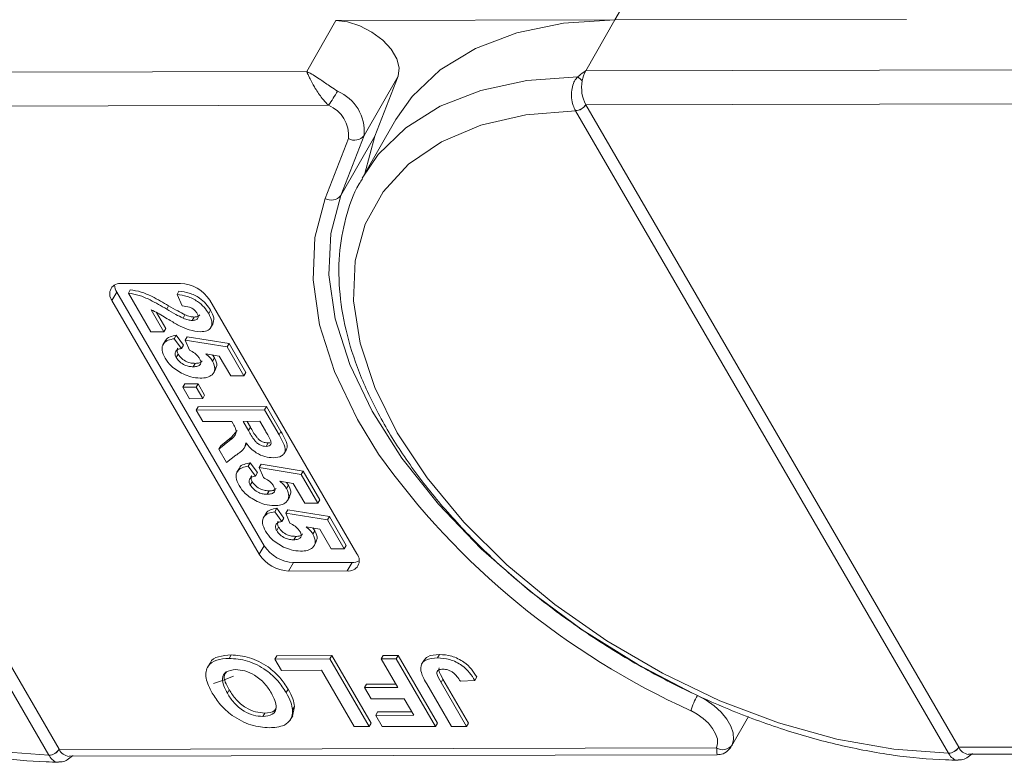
# Model space of a CAD drawing. Header units: millimetres. Extents: x 2548 to 3470, y -441 to 211.
# Tile 32 of 49: x 3158 to 3191, y 24 to 48. Entities that reach past the tile are written whole.
import ezdxf

# ---------------------------------------------------------------- set-up
doc = ezdxf.new("R2010")
doc.units = ezdxf.units.MM

msp = doc.modelspace()

# ---------------------------------------------------------------- linework, layer by layer
at = {"color": 7, "linetype": 'Continuous', "lineweight": 15}
for p, q in [((3177.883, 48.489), (3179.022, 50.471)), ((3168.564, 48.468), (3167.588, 46.769)), ((3168.564, 48.468), (3177.883, 48.489)), ((3176.907, 46.789), (3177.883, 48.489)), ((3187.629, 48.51), (3177.883, 48.489)), ((3167.588, 46.769), (3146.861, 46.723)), ((3197.634, 46.835), (3176.907, 46.789)), ((3169.503, 44.631), (3170.642, 46.614)), ((3169.863, 44.611), (3170.642, 46.614)), ((3146.522, 45.391), (3158.978, 23.924)), ((3146.863, 45.592), (3168.32, 45.639)), ((3159.32, 24.123), (3146.864, 45.59)), ((3176.566, 45.46), (3176.568, 45.458)), ((3176.568, 45.458), (3189.024, 23.991)), ((3176.91, 45.658), (3198.367, 45.706)), ((3176.911, 45.656), (3176.91, 45.658)), ((3189.367, 24.19), (3176.911, 45.656)), ((3170.567, 45.159), (3169.477, 43.262)), ((3168.985, 44.529), (3168.206, 42.526)), ((3168.724, 42.629), (3169.503, 44.631)), ((3169.863, 44.611), (3168.724, 42.629)), ((3169.531, 43.357), (3169.863, 44.611)), ((3161.41, 39.684), (3163.369, 39.688)), ((3161.63, 39.361), (3161.695, 39.474)), ((3161.247, 39.4), (3161.084, 39.117)), ((3166.165, 30.925), (3161.247, 39.4)), ((3162.38, 38.068), (3161.63, 39.361)), ((3163.256, 39.313), (3163.321, 39.427)), ((3163.433, 38.933), (3163.256, 39.313)), ((3166.002, 30.642), (3161.084, 39.117)), ((3162.912, 38.828), (3162.977, 38.941)), ((3164.35, 39.124), (3169.268, 30.649)), ((3162.393, 38.803), (3162.82, 38.068)), ((3162.575, 38.716), (3162.885, 38.182)), ((3163.457, 38.526), (3163.522, 38.639)), ((3163.765, 38.451), (3163.83, 38.565)), ((3164.314, 38.679), (3164.379, 38.793)), ((3162.82, 38.068), (3162.885, 38.182)), ((3164.379, 38.207), (3164.46, 38.349)), ((3162.82, 38.068), (3162.38, 38.068)), ((3163.166, 37.841), (3163.232, 37.954)), ((3163.166, 37.841), (3163.407, 37.511)), ((3163.232, 37.954), (3163.472, 37.625)), ((3163.534, 37.791), (3163.599, 37.904)), ((3163.599, 37.904), (3164.996, 37.679)), ((3162.868, 37.778), (3162.787, 37.636)), ((3163.407, 37.511), (3163.472, 37.625)), ((3163.672, 37.459), (3163.534, 37.791)), ((3163.534, 37.791), (3164.931, 37.565)), ((3164.931, 37.565), (3164.996, 37.679)), ((3164.931, 37.565), (3165.49, 36.602)), ((3164.996, 37.679), (3165.555, 36.715)), ((3163.231, 37.209), (3163.296, 37.322)), ((3164.669, 37.259), (3164.215, 37.336)), ((3164.439, 37.298), (3164.508, 37.206)), ((3164.443, 37.092), (3164.508, 37.206)), ((3165.051, 36.601), (3164.669, 37.259)), ((3163.801, 36.903), (3163.866, 37.016)), ((3164.472, 36.691), (3164.554, 36.833)), ((3165.49, 36.602), (3165.051, 36.601)), ((3165.49, 36.602), (3165.555, 36.715)), ((3163.454, 36.217), (3163.519, 36.33)), ((3163.454, 36.217), (3163.894, 36.218)), ((3163.675, 35.836), (3163.454, 36.217)), ((3163.519, 36.33), (3163.959, 36.331)), ((3163.894, 36.218), (3163.959, 36.331)), ((3163.894, 36.218), (3164.114, 35.837)), ((3163.959, 36.331), (3164.179, 35.951)), ((3164.114, 35.837), (3164.179, 35.951)), ((3164.114, 35.837), (3163.675, 35.836)), ((3163.895, 35.456), (3163.96, 35.569)), ((3163.96, 35.569), (3166.247, 35.575)), ((3166.181, 35.461), (3166.247, 35.575)), ((3166.247, 35.575), (3166.728, 34.745)), ((3163.895, 35.456), (3166.181, 35.461)), ((3164.116, 35.076), (3163.895, 35.456)), ((3166.181, 35.461), (3166.663, 34.631)), ((3165.083, 35.078), (3164.116, 35.076)), ((3165.133, 34.993), (3165.083, 35.078)), ((3166.021, 35.08), (3165.464, 35.079)), ((3165.464, 35.079), (3165.642, 34.773)), ((3165.595, 35.079), (3165.707, 34.886)), ((3165.642, 34.773), (3165.707, 34.886)), ((3166.209, 34.757), (3166.021, 35.08)), ((3164.718, 34.265), (3165.073, 34.547)), ((3165.008, 34.434), (3165.073, 34.547)), ((3165.073, 34.547), (3165.266, 34.774)), ((3166.663, 34.631), (3166.728, 34.745)), ((3164.652, 34.151), (3165.008, 34.434)), ((3164.652, 34.151), (3164.718, 34.265)), ((3165.497, 34.185), (3165.579, 34.326)), ((3166.234, 34.243), (3166.299, 34.356)), ((3166.299, 34.356), (3166.357, 34.366)), ((3164.91, 33.707), (3164.652, 34.151)), ((3165.224, 33.947), (3164.91, 33.707)), ((3166.833, 34.002), (3166.914, 34.143)), ((3165.638, 33.582), (3165.703, 33.695)), ((3165.638, 33.582), (3165.879, 33.252)), ((3165.703, 33.695), (3165.944, 33.365)), ((3166.005, 33.532), (3166.07, 33.645)), ((3166.07, 33.645), (3167.468, 33.419)), ((3165.34, 33.518), (3165.258, 33.377)), ((3165.879, 33.252), (3165.944, 33.365)), ((3166.144, 33.199), (3166.005, 33.532)), ((3166.005, 33.532), (3167.403, 33.306)), ((3167.403, 33.306), (3167.468, 33.419)), ((3167.403, 33.306), (3167.962, 32.343)), ((3167.468, 33.419), (3168.027, 32.456)), ((3165.702, 32.949), (3165.767, 33.063)), ((3167.14, 33), (3166.687, 33.077)), ((3166.911, 33.039), (3166.979, 32.946)), ((3166.914, 32.833), (3166.979, 32.946)), ((3167.522, 32.342), (3167.14, 33)), ((3166.272, 32.644), (3166.338, 32.757)), ((3166.944, 32.432), (3167.025, 32.573)), ((3167.962, 32.343), (3167.522, 32.342)), ((3167.962, 32.343), (3168.027, 32.456)), ((3166.222, 31.997), (3166.141, 31.856)), ((3166.521, 32.06), (3166.586, 32.174)), ((3166.521, 32.06), (3166.761, 31.731)), ((3166.586, 32.174), (3166.826, 31.844)), ((3166.888, 32.01), (3166.953, 32.124)), ((3167.027, 31.678), (3166.888, 32.01)), ((3166.888, 32.01), (3168.285, 31.785)), ((3166.953, 32.124), (3168.35, 31.898)), ((3166.761, 31.731), (3166.826, 31.844)), ((3168.285, 31.785), (3168.35, 31.898)), ((3168.285, 31.785), (3168.844, 30.822)), ((3168.35, 31.898), (3168.909, 30.935)), ((3166.585, 31.428), (3166.65, 31.542)), ((3168.023, 31.479), (3167.569, 31.556)), ((3167.793, 31.518), (3167.862, 31.425)), ((3167.797, 31.312), (3167.862, 31.425)), ((3168.405, 30.821), (3168.023, 31.479)), ((3166.165, 30.925), (3166.002, 30.642)), ((3167.155, 31.122), (3167.22, 31.236)), ((3167.826, 30.911), (3167.908, 31.052)), ((3168.844, 30.822), (3168.909, 30.935)), ((3168.844, 30.822), (3168.405, 30.821)), ((3167.146, 30.362), (3166.983, 30.078)), ((3169.105, 30.366), (3167.146, 30.362)), ((3169.105, 30.366), (3168.943, 30.083)), ((3168.943, 30.083), (3166.983, 30.078)), ((3164.358, 27.001), (3164.276, 26.859)), ((3164.994, 27.161), (3165.06, 27.275)), ((3166.522, 27.136), (3166.587, 27.249)), ((3166.522, 27.136), (3168.365, 27.14)), ((3166.741, 26.759), (3166.522, 27.136)), ((3166.587, 27.249), (3168.43, 27.253)), ((3168.365, 27.14), (3168.43, 27.253)), ((3168.365, 27.14), (3169.676, 24.88)), ((3168.43, 27.253), (3169.741, 24.993)), ((3170.073, 27.143), (3170.138, 27.257)), ((3170.073, 27.143), (3170.575, 27.145)), ((3170.628, 26.187), (3170.073, 27.143)), ((3170.138, 27.257), (3170.64, 27.258)), ((3170.575, 27.145), (3170.64, 27.258)), ((3170.575, 27.145), (3171.887, 24.885)), ((3170.64, 27.258), (3171.952, 24.998)), ((3171.507, 27.104), (3171.426, 26.962)), ((3171.962, 27.177), (3172.027, 27.29)), ((3168.081, 26.762), (3166.741, 26.759)), ((3169.174, 24.879), (3168.081, 26.762)), ((3172.076, 26.35), (3172.141, 26.463)), ((3172.076, 26.35), (3172.925, 24.887)), ((3172.141, 26.463), (3172.99, 25)), ((3173.206, 26.425), (3172.721, 26.395)), ((3173.206, 26.425), (3173.271, 26.538)), ((3164.938, 25.993), (3165.003, 26.106)), ((3166.902, 26.019), (3166.967, 26.132)), ((3169.522, 26.185), (3169.587, 26.298)), ((3169.522, 26.185), (3170.628, 26.187)), ((3169.741, 25.808), (3169.522, 26.185)), ((3169.587, 26.298), (3170.562, 26.3)), ((3172.423, 24.886), (3171.596, 26.311)), ((3170.846, 25.811), (3169.741, 25.808)), ((3171.166, 25.26), (3170.846, 25.811)), ((3166.122, 25.22), (3166.187, 25.333)), ((3167.184, 25.557), (3167.112, 25.231)), ((3167.119, 25.444), (3167.184, 25.557)), ((3169.893, 25.257), (3169.958, 25.371)), ((3169.958, 25.371), (3171.1, 25.373)), ((3167.04, 25.102), (3167.122, 25.244)), ((3169.893, 25.257), (3171.166, 25.26)), ((3170.111, 24.881), (3169.893, 25.257)), ((3171.887, 24.885), (3171.952, 24.998)), ((3172.925, 24.887), (3172.99, 25)), ((3181.775, 24.225), (3182.345, 25.217)), ((3169.676, 24.88), (3169.174, 24.879)), ((3169.676, 24.88), (3169.741, 24.993)), ((3171.887, 24.885), (3170.111, 24.881)), ((3172.925, 24.887), (3172.423, 24.886)), ((3159.321, 24.121), (3159.32, 24.123)), ((3181.28, 24.17), (3159.321, 24.121)), ((3189.368, 24.188), (3189.367, 24.19)), ((3211.326, 24.236), (3189.368, 24.188)), ((3158.978, 23.924), (3158.979, 23.922)), ((3159.649, 23.888), (3181.299, 23.936)), ((3189.024, 23.991), (3189.026, 23.988)), ((3189.695, 23.954), (3211.345, 24.002))]:
    msp.add_line(p, q, dxfattribs=at)
at = {"color": 7, "linetype": 'Continuous', "lineweight": 15, "flags": 128}
for points in [[(3170.642, 46.614), (3170.679, 46.885), (3170.6, 47.193), (3170.411, 47.513), (3170.126, 47.818), (3169.769, 48.085), (3169.368, 48.292), (3168.956, 48.424), (3168.564, 48.468)], [(3177.883, 48.489), (3176.166, 48.379), (3174.602, 48.062), (3173.222, 47.541), (3172.05, 46.828), (3171.11, 45.936), (3170.567, 45.159)], [(3176.64, 46.59), (3174.947, 46.465), (3173.407, 46.134), (3172.051, 45.604), (3170.901, 44.886), (3169.98, 43.991), (3169.441, 43.199)], [(3158.978, 23.924), (3157.157, 24.055), (3155.253, 24.396), (3153.303, 24.942), (3151.347, 25.681), (3149.424, 26.598), (3147.571, 27.675), (3145.826, 28.892), (3144.223, 30.223), (3142.794, 31.642), (3141.568, 33.121), (3140.568, 34.631), (3139.815, 36.141), (3139.324, 37.622), (3139.105, 39.043), (3139.161, 40.378), (3139.492, 41.599), (3140.091, 42.682), (3140.947, 43.605), (3142.041, 44.351), (3143.353, 44.904), (3144.857, 45.253), (3146.522, 45.391)], [(3189.024, 23.991), (3187.203, 24.122), (3185.299, 24.463), (3183.349, 25.009), (3181.394, 25.747), (3179.47, 26.665), (3177.617, 27.742), (3175.872, 28.958), (3174.269, 30.289), (3172.84, 31.708), (3171.614, 33.188), (3170.614, 34.697), (3169.862, 36.207), (3169.37, 37.688), (3169.151, 39.11), (3169.207, 40.445), (3169.538, 41.666), (3170.137, 42.749), (3170.993, 43.672), (3172.088, 44.417), (3173.4, 44.97), (3174.903, 45.319), (3176.568, 45.458)], [(3168.206, 42.526), (3167.864, 41.227), (3167.802, 39.812), (3168.021, 38.307), (3168.517, 36.74), (3169.281, 35.14), (3169.992, 33.98)], [(3180.499, 25.991), (3178.677, 26.943), (3176.795, 28.114), (3175.032, 29.416), (3173.421, 30.823), (3171.99, 32.311), (3170.767, 33.852), (3169.774, 35.418), (3169.028, 36.98), (3168.544, 38.509), (3168.33, 39.978), (3168.39, 41.36), (3168.724, 42.629)], [(3165.146, 26.562), (3164.781, 26.423), (3164.48, 26.323)], [(3180.644, 25.922), (3180.934, 25.764), (3181.201, 25.574), (3181.433, 25.36), (3181.62, 25.131), (3181.754, 24.897), (3181.83, 24.669), (3181.844, 24.455), (3181.795, 24.265)], [(3180.416, 25.413), (3180.634, 25.294), (3180.834, 25.151), (3181.008, 24.991), (3181.148, 24.819), (3181.249, 24.644), (3181.306, 24.472), (3181.316, 24.312), (3181.28, 24.17)]]:
    msp.add_lwpolyline(points, dxfattribs=at)
at = {"color": 7, "linetype": 'Continuous', "lineweight": 15}
for centre, radius, start, end in [((3177.807, 46.294), 1.027, 151.137, 171.0902), ((3176.209, 45.961), 0.763, 40.1491, 55.5658), ((3178.004, 46.226), 1.233, 169.4134, 207.4295), ((3162.574, 49.582), 6.969, 325.5444, 330.1305), ((3168.054, 44.769), 1.455, 354.5664, 67.2376), ((3167.898, 44.633), 1.091, 354.5664, 67.2376), ((3176.546, 45.892), 0.432, 272.6947, 327.2216), ((3176.548, 45.887), 0.43, 272.7339, 327.5146), ((3169.188, 44.863), 0.391, 238.5972, 323.7029), ((3168.409, 42.86), 0.391, 238.5972, 323.7029), ((3161.355, 39.339), 0.349, 80.921, 219.3383), ((3161.678, 39.672), 0.51, 184.4162, 212.2288), ((3163.316, 38.46), 1.229, 32.7297, 87.5188), ((3191.123, 49.066), 25.964, 215.5235, 245.6452), ((3167.199, 31.59), 1.229, 212.7297, 267.5188), ((3167.036, 31.307), 1.229, 212.7297, 267.5188), ((3168.998, 30.428), 0.349, 260.921, 39.3383), ((3169.123, 30.875), 0.51, 268.0228, 295.8286), ((3183.029, 24.552), 2.751, 150.1208, 161.7639), ((3158.957, 24.354), 0.43, 272.7339, 327.5146), ((3158.959, 24.35), 0.429, 272.7662, 327.8058), ((3159.688, 24.288), 0.403, 204.5137, 264.4226), ((3181.487, 24.492), 0.383, 237.2666, 323.7036), ((3189.003, 24.421), 0.43, 272.7339, 327.5146), ((3189.005, 24.416), 0.429, 272.7662, 327.8058), ((3189.734, 24.355), 0.403, 204.5137, 264.4226)]:
    msp.add_arc(centre, radius, start, end, dxfattribs=at)
for points, knots in [([(3167.588, 46.769), (3167.589, 46.768), (3167.595, 46.765), (3167.614, 46.756), (3167.638, 46.744), (3167.776, 46.672), (3168.012, 46.524), (3168.344, 46.288), (3168.542, 46.16), (3168.617, 46.111)], [0, 0, 0, 0, 0.005088, 0.020369, 0.070807, 0.089086, 0.500311, 0.809226, 1, 1, 1, 1]), ([(3168.32, 45.639), (3168.284, 45.674), (3168.21, 45.745), (3168.098, 45.879), (3167.983, 46.034), (3167.899, 46.165), (3167.799, 46.332), (3167.719, 46.482), (3167.653, 46.62), (3167.626, 46.681), (3167.612, 46.713), (3167.604, 46.732), (3167.597, 46.747), (3167.593, 46.757), (3167.59, 46.762), (3167.589, 46.766), (3167.588, 46.768), (3167.588, 46.769)], [0, 0, 0, 0, 0.101029, 0.204946, 0.337168, 0.474297, 0.5162, 0.743651, 0.85309, 0.914248, 0.93217, 0.960137, 0.976545, 0.986194, 0.994698, 0.995932, 1, 1, 1, 1]), ([(3176.907, 46.789), (3176.906, 46.789), (3176.831, 46.736), (3176.739, 46.671), (3176.655, 46.602), (3176.64, 46.59)], [0, 0, 0, 0, 0.012087, 0.82463, 1, 1, 1, 1]), ([(3176.64, 46.59), (3176.621, 46.568), (3176.562, 46.502), (3176.486, 46.355), (3176.432, 46.135), (3176.43, 45.879), (3176.477, 45.64), (3176.539, 45.516), (3176.566, 45.46)], [0, 0, 0, 0, 0.07361, 0.225281, 0.412719, 0.616054, 0.826783, 1, 1, 1, 1]), ([(3139.406, 43.117), (3139.369, 43.061), (3139.105, 42.669), (3138.828, 41.817), (3138.597, 40.585), (3138.618, 39.264), (3138.865, 37.883), (3139.343, 36.456), (3140.045, 35.007), (3140.96, 33.561), (3142.071, 32.142), (3143.359, 30.774), (3144.802, 29.476), (3146.377, 28.269), (3148.059, 27.171), (3149.823, 26.198), (3151.64, 25.366), (3153.485, 24.687), (3155.328, 24.171), (3157.139, 23.834), (3158.46, 23.703), (3159.162, 23.696), (3159.301, 23.695)], [0, 0, 0, 0, 0.008583, 0.060908, 0.11324, 0.166069, 0.219655, 0.27393, 0.328643, 0.383549, 0.438467, 0.49333, 0.548126, 0.602866, 0.657573, 0.712269, 0.766979, 0.821722, 0.876527, 0.931418, 0.986418, 1, 1, 1, 1]), ([(3169.452, 43.183), (3169.415, 43.128), (3169.151, 42.735), (3168.874, 41.883), (3168.643, 40.652), (3168.664, 39.33), (3168.911, 37.949), (3169.389, 36.522), (3170.092, 35.073), (3171.007, 33.627), (3172.118, 32.209), (3173.405, 30.84), (3174.848, 29.543), (3176.423, 28.336), (3178.105, 27.238), (3179.869, 26.265), (3181.687, 25.432), (3183.531, 24.753), (3185.374, 24.238), (3187.186, 23.901), (3188.506, 23.77), (3189.208, 23.763), (3189.347, 23.762)], [0, 0, 0, 0, 0.008583, 0.060908, 0.11324, 0.166069, 0.219655, 0.27393, 0.328643, 0.383549, 0.438467, 0.49333, 0.548126, 0.602866, 0.657573, 0.712269, 0.766979, 0.821722, 0.876527, 0.931418, 0.986418, 1, 1, 1, 1]), ([(3161.695, 39.474), (3161.814, 39.455), (3162.053, 39.419), (3162.496, 39.223), (3162.795, 39.048), (3162.977, 38.941)], [0, 0, 0, 0, 0.279551, 0.559332, 1, 1, 1, 1]), ([(3161.63, 39.361), (3161.749, 39.342), (3161.988, 39.305), (3162.431, 39.109), (3162.73, 38.935), (3162.912, 38.828)], [0, 0, 0, 0, 0.279551, 0.559332, 1, 1, 1, 1]), ([(3163.256, 39.313), (3163.369, 39.3), (3163.593, 39.273), (3163.931, 39.111), (3164.173, 38.894), (3164.267, 38.751), (3164.314, 38.679)], [0, 0, 0, 0, 0.280752, 0.55897, 0.779275, 1, 1, 1, 1]), ([(3163.321, 39.427), (3163.434, 39.413), (3163.658, 39.387), (3163.996, 39.224), (3164.238, 39.007), (3164.332, 38.864), (3164.379, 38.793)], [0, 0, 0, 0, 0.280752, 0.55897, 0.779275, 1, 1, 1, 1]), ([(3162.912, 38.828), (3163.012, 38.768), (3163.191, 38.662), (3163.375, 38.568), (3163.457, 38.526)], [0, 0, 0, 0, 0.5602349, 1, 1, 1, 1]), ([(3162.977, 38.941), (3163.077, 38.882), (3163.256, 38.775), (3163.441, 38.681), (3163.522, 38.639)], [0, 0, 0, 0, 0.560235, 1, 1, 1, 1]), ([(3163.928, 38.687), (3163.91, 38.714), (3163.874, 38.769), (3163.783, 38.844), (3163.627, 38.918), (3163.513, 38.927), (3163.433, 38.933)], [0, 0, 0, 0, 0.187236, 0.374084, 0.560696, 1, 1, 1, 1]), ([(3163.36, 38.262), (3163.249, 38.322), (3163.067, 38.421), (3162.822, 38.573), (3162.614, 38.703), (3162.467, 38.77), (3162.393, 38.803)], [0, 0, 0, 0, 0.339985, 0.560186, 0.78038, 1, 1, 1, 1]), ([(3163.457, 38.526), (3163.516, 38.503), (3163.622, 38.462), (3163.721, 38.455), (3163.765, 38.451)], [0, 0, 0, 0, 0.5601166, 1, 1, 1, 1]), ([(3163.522, 38.639), (3163.581, 38.616), (3163.688, 38.575), (3163.786, 38.568), (3163.83, 38.565)], [0, 0, 0, 0, 0.560117, 1, 1, 1, 1]), ([(3163.765, 38.451), (3163.806, 38.454), (3163.89, 38.458), (3163.964, 38.514), (3163.973, 38.599), (3163.943, 38.657), (3163.928, 38.687)], [0, 0, 0, 0, 0.280664, 0.559461, 0.779366, 1, 1, 1, 1]), ([(3163.83, 38.565), (3163.873, 38.566), (3163.956, 38.569), (3163.997, 38.613), (3164.017, 38.634)], [0, 0, 0, 0, 0.520649, 1, 1, 1, 1]), ([(3164.314, 38.679), (3164.357, 38.594), (3164.444, 38.423), (3164.41, 38.216), (3164.266, 38.09), (3164.118, 38.078), (3164.044, 38.071)], [0, 0, 0, 0, 0.280568, 0.55975, 0.779795, 1, 1, 1, 1]), ([(3164.379, 38.793), (3164.425, 38.706), (3164.514, 38.536), (3164.47, 38.401), (3164.449, 38.336)], [0, 0, 0, 0, 0.511088, 1, 1, 1, 1]), ([(3164.044, 38.071), (3163.919, 38.084), (3163.695, 38.107), (3163.463, 38.214), (3163.36, 38.262)], [0, 0, 0, 0, 0.558458, 1, 1, 1, 1]), ([(3162.859, 37.192), (3162.815, 37.283), (3162.727, 37.465), (3162.785, 37.677), (3162.946, 37.801), (3163.093, 37.827), (3163.166, 37.841)], [0, 0, 0, 0, 0.279948, 0.559031, 0.779331, 1, 1, 1, 1]), ([(3162.87, 37.759), (3162.872, 37.77), (3162.886, 37.84), (3163.018, 37.911), (3163.16, 37.94), (3163.232, 37.954)], [0, 0, 0, 0, 0.083502, 0.541367, 1, 1, 1, 1]), ([(3163.407, 37.511), (3163.362, 37.503), (3163.271, 37.486), (3163.201, 37.409), (3163.183, 37.313), (3163.215, 37.243), (3163.231, 37.209)], [0, 0, 0, 0, 0.2802995, 0.5599611, 0.7800424, 1, 1, 1, 1]), ([(3163.282, 37.522), (3163.278, 37.518), (3163.253, 37.495), (3163.25, 37.424), (3163.281, 37.356), (3163.296, 37.322)], [0, 0, 0, 0, 0.083768, 0.542013, 1, 1, 1, 1]), ([(3163.461, 36.662), (3163.317, 36.745), (3163.059, 36.893), (3162.92, 37.1), (3162.859, 37.192)], [0, 0, 0, 0, 0.558353, 1, 1, 1, 1]), ([(3163.231, 37.209), (3163.265, 37.16), (3163.334, 37.064), (3163.503, 36.956), (3163.666, 36.908), (3163.756, 36.905), (3163.801, 36.903)], [0, 0, 0, 0, 0.279573, 0.558664, 0.778923, 1, 1, 1, 1]), ([(3163.296, 37.322), (3163.33, 37.274), (3163.399, 37.177), (3163.568, 37.069), (3163.731, 37.022), (3163.821, 37.018), (3163.866, 37.016)], [0, 0, 0, 0, 0.2795727, 0.5586639, 0.7789233, 1, 1, 1, 1]), ([(3164.009, 37.182), (3163.988, 37.213), (3163.946, 37.274), (3163.83, 37.373), (3163.732, 37.426), (3163.672, 37.459)], [0, 0, 0, 0, 0.279963, 0.560065, 1, 1, 1, 1]), ([(3163.801, 36.903), (3163.852, 36.905), (3163.953, 36.91), (3164.046, 36.975), (3164.061, 37.076), (3164.026, 37.147), (3164.009, 37.182)], [0, 0, 0, 0, 0.280898, 0.55946, 0.779497, 1, 1, 1, 1]), ([(3164.215, 37.336), (3164.267, 37.293), (3164.359, 37.217), (3164.417, 37.13), (3164.443, 37.092)], [0, 0, 0, 0, 0.559888, 1, 1, 1, 1]), ([(3164.508, 37.206), (3164.551, 37.113), (3164.62, 36.965), (3164.553, 36.866), (3164.528, 36.828)], [0, 0, 0, 0, 0.621608, 1, 1, 1, 1]), ([(3163.866, 37.016), (3163.918, 37.018), (3164.019, 37.02), (3164.072, 37.073), (3164.097, 37.098)], [0, 0, 0, 0, 0.518665, 1, 1, 1, 1]), ([(3164.443, 37.092), (3164.48, 37.003), (3164.556, 36.823), (3164.454, 36.636), (3164.268, 36.536), (3164.11, 36.527), (3164.031, 36.523)], [0, 0, 0, 0, 0.279007, 0.558619, 0.779074, 1, 1, 1, 1]), ([(3164.031, 36.523), (3163.928, 36.53), (3163.744, 36.542), (3163.547, 36.625), (3163.461, 36.662)], [0, 0, 0, 0, 0.5595341, 1, 1, 1, 1]), ([(3165.008, 34.434), (3165.106, 34.505), (3165.241, 34.605), (3165.228, 34.833), (3165.164, 34.939), (3165.133, 34.993)], [0, 0, 0, 0, 0.5610215, 0.7792953, 1, 1, 1, 1]), ([(3165.707, 34.886), (3165.768, 34.774), (3165.843, 34.634), (3165.988, 34.471), (3166.088, 34.403), (3166.199, 34.362), (3166.266, 34.358), (3166.299, 34.356)], [0, 0, 0, 0, 0.500962, 0.625785, 0.750436, 0.875032, 1, 1, 1, 1]), ([(3165.642, 34.773), (3165.702, 34.661), (3165.778, 34.521), (3165.923, 34.358), (3166.023, 34.29), (3166.134, 34.249), (3166.201, 34.245), (3166.234, 34.243)], [0, 0, 0, 0, 0.500962, 0.625785, 0.750436, 0.875032, 1, 1, 1, 1]), ([(3166.377, 34.455), (3166.347, 34.511), (3166.293, 34.612), (3166.235, 34.713), (3166.209, 34.757)], [0, 0, 0, 0, 0.559921, 1, 1, 1, 1]), ([(3166.663, 34.631), (3166.713, 34.542), (3166.814, 34.363), (3166.892, 34.133), (3166.837, 33.994), (3166.722, 33.89), (3166.573, 33.874), (3166.475, 33.863)], [0, 0, 0, 0, 0.251143, 0.500527, 0.625735, 0.75105, 1, 1, 1, 1]), ([(3166.728, 34.745), (3166.778, 34.655), (3166.877, 34.477), (3166.961, 34.252), (3166.915, 34.158), (3166.902, 34.131)], [0, 0, 0, 0, 0.417329, 0.831734, 1, 1, 1, 1]), ([(3165.558, 34.357), (3165.544, 34.297), (3165.52, 34.197), (3165.421, 34.095), (3165.326, 34.019), (3165.258, 33.971), (3165.224, 33.947)], [0, 0, 0, 0, 0.339579, 0.559591, 0.779787, 1, 1, 1, 1]), ([(3166.475, 33.863), (3166.383, 33.869), (3166.199, 33.882), (3165.916, 34.01), (3165.701, 34.181), (3165.606, 34.298), (3165.558, 34.357)], [0, 0, 0, 0, 0.279954, 0.558933, 0.779174, 1, 1, 1, 1]), ([(3166.234, 34.243), (3166.27, 34.246), (3166.341, 34.251), (3166.413, 34.323), (3166.39, 34.405), (3166.377, 34.455)], [0, 0, 0, 0, 0.281129, 0.561183, 1, 1, 1, 1]), ([(3165.33, 32.933), (3165.286, 33.024), (3165.198, 33.206), (3165.256, 33.418), (3165.417, 33.542), (3165.564, 33.568), (3165.638, 33.582)], [0, 0, 0, 0, 0.279948, 0.559031, 0.779331, 1, 1, 1, 1]), ([(3165.341, 33.5), (3165.344, 33.511), (3165.357, 33.58), (3165.489, 33.652), (3165.632, 33.68), (3165.703, 33.695)], [0, 0, 0, 0, 0.083502, 0.541367, 1, 1, 1, 1]), ([(3165.879, 33.252), (3165.833, 33.244), (3165.743, 33.226), (3165.672, 33.15), (3165.654, 33.053), (3165.686, 32.984), (3165.702, 32.949)], [0, 0, 0, 0, 0.2803, 0.559961, 0.780042, 1, 1, 1, 1]), ([(3165.753, 33.263), (3165.749, 33.259), (3165.725, 33.235), (3165.722, 33.165), (3165.752, 33.097), (3165.767, 33.063)], [0, 0, 0, 0, 0.083768, 0.542013, 1, 1, 1, 1]), ([(3165.932, 32.403), (3165.788, 32.485), (3165.53, 32.633), (3165.391, 32.841), (3165.33, 32.933)], [0, 0, 0, 0, 0.558353, 1, 1, 1, 1]), ([(3165.702, 32.949), (3165.737, 32.901), (3165.805, 32.804), (3165.975, 32.696), (3166.138, 32.649), (3166.227, 32.645), (3166.272, 32.644)], [0, 0, 0, 0, 0.279573, 0.558664, 0.778923, 1, 1, 1, 1]), ([(3165.767, 33.063), (3165.802, 33.014), (3165.87, 32.918), (3166.04, 32.81), (3166.203, 32.762), (3166.293, 32.759), (3166.338, 32.757)], [0, 0, 0, 0, 0.279573, 0.558664, 0.778923, 1, 1, 1, 1]), ([(3166.48, 32.923), (3166.46, 32.953), (3166.418, 33.015), (3166.302, 33.114), (3166.204, 33.167), (3166.144, 33.199)], [0, 0, 0, 0, 0.279963, 0.560065, 1, 1, 1, 1]), ([(3166.272, 32.644), (3166.323, 32.646), (3166.425, 32.651), (3166.517, 32.716), (3166.532, 32.817), (3166.498, 32.888), (3166.48, 32.923)], [0, 0, 0, 0, 0.2808976, 0.5594604, 0.779497, 1, 1, 1, 1]), ([(3166.687, 33.077), (3166.739, 33.034), (3166.831, 32.958), (3166.889, 32.871), (3166.914, 32.833)], [0, 0, 0, 0, 0.559888, 1, 1, 1, 1]), ([(3166.979, 32.946), (3167.022, 32.854), (3167.091, 32.706), (3167.024, 32.606), (3166.999, 32.569)], [0, 0, 0, 0, 0.621608, 1, 1, 1, 1]), ([(3166.338, 32.757), (3166.39, 32.758), (3166.491, 32.761), (3166.543, 32.813), (3166.568, 32.838)], [0, 0, 0, 0, 0.5186651, 1, 1, 1, 1]), ([(3166.914, 32.833), (3166.952, 32.743), (3167.028, 32.564), (3166.925, 32.376), (3166.74, 32.277), (3166.582, 32.268), (3166.503, 32.263)], [0, 0, 0, 0, 0.279007, 0.558619, 0.779074, 1, 1, 1, 1]), ([(3166.503, 32.263), (3166.4, 32.27), (3166.215, 32.283), (3166.019, 32.366), (3165.932, 32.403)], [0, 0, 0, 0, 0.5595341, 1, 1, 1, 1]), ([(3166.213, 31.412), (3166.169, 31.503), (3166.081, 31.685), (3166.139, 31.897), (3166.3, 32.02), (3166.447, 32.047), (3166.521, 32.06)], [0, 0, 0, 0, 0.2799484, 0.5590305, 0.7793307, 1, 1, 1, 1]), ([(3166.224, 31.979), (3166.226, 31.989), (3166.24, 32.059), (3166.372, 32.131), (3166.514, 32.159), (3166.586, 32.174)], [0, 0, 0, 0, 0.083502, 0.541367, 1, 1, 1, 1]), ([(3166.761, 31.731), (3166.716, 31.722), (3166.625, 31.705), (3166.555, 31.628), (3166.537, 31.532), (3166.569, 31.463), (3166.585, 31.428)], [0, 0, 0, 0, 0.2803, 0.559961, 0.780042, 1, 1, 1, 1]), ([(3166.636, 31.742), (3166.632, 31.738), (3166.607, 31.714), (3166.605, 31.644), (3166.635, 31.576), (3166.65, 31.542)], [0, 0, 0, 0, 0.0837684, 0.5420129, 1, 1, 1, 1]), ([(3167.363, 31.402), (3167.342, 31.432), (3167.3, 31.493), (3167.185, 31.593), (3167.086, 31.646), (3167.027, 31.678)], [0, 0, 0, 0, 0.279963, 0.560065, 1, 1, 1, 1]), ([(3166.815, 30.881), (3166.671, 30.964), (3166.413, 31.112), (3166.274, 31.32), (3166.213, 31.412)], [0, 0, 0, 0, 0.558353, 1, 1, 1, 1]), ([(3166.585, 31.428), (3166.619, 31.38), (3166.688, 31.283), (3166.857, 31.175), (3167.02, 31.128), (3167.11, 31.124), (3167.155, 31.122)], [0, 0, 0, 0, 0.2795727, 0.5586639, 0.7789233, 1, 1, 1, 1]), ([(3166.65, 31.542), (3166.684, 31.493), (3166.753, 31.397), (3166.922, 31.288), (3167.085, 31.241), (3167.175, 31.238), (3167.22, 31.236)], [0, 0, 0, 0, 0.279573, 0.558664, 0.778923, 1, 1, 1, 1]), ([(3167.155, 31.122), (3167.206, 31.125), (3167.307, 31.129), (3167.4, 31.195), (3167.415, 31.296), (3167.38, 31.366), (3167.363, 31.402)], [0, 0, 0, 0, 0.280898, 0.55946, 0.779497, 1, 1, 1, 1]), ([(3167.22, 31.236), (3167.272, 31.237), (3167.373, 31.24), (3167.426, 31.292), (3167.451, 31.317)], [0, 0, 0, 0, 0.518665, 1, 1, 1, 1]), ([(3167.797, 31.312), (3167.835, 31.222), (3167.91, 31.043), (3167.808, 30.855), (3167.622, 30.756), (3167.464, 30.747), (3167.385, 30.742)], [0, 0, 0, 0, 0.279007, 0.558619, 0.779074, 1, 1, 1, 1]), ([(3167.569, 31.556), (3167.621, 31.513), (3167.713, 31.436), (3167.771, 31.35), (3167.797, 31.312)], [0, 0, 0, 0, 0.5598879, 1, 1, 1, 1]), ([(3167.862, 31.425), (3167.905, 31.333), (3167.974, 31.185), (3167.907, 31.085), (3167.882, 31.048)], [0, 0, 0, 0, 0.621608, 1, 1, 1, 1]), ([(3167.385, 30.742), (3167.282, 30.749), (3167.098, 30.762), (3166.901, 30.845), (3166.815, 30.881)], [0, 0, 0, 0, 0.559534, 1, 1, 1, 1]), ([(3164.429, 26.003), (3164.345, 26.17), (3164.178, 26.503), (3164.247, 26.909), (3164.557, 27.132), (3164.848, 27.151), (3164.994, 27.161)], [0, 0, 0, 0, 0.280551, 0.559488, 0.779434, 1, 1, 1, 1]), ([(3164.364, 26.981), (3164.365, 26.994), (3164.383, 27.118), (3164.637, 27.238), (3164.918, 27.262), (3165.06, 27.275)], [0, 0, 0, 0, 0.05675, 0.527711, 1, 1, 1, 1]), ([(3164.994, 27.161), (3165.197, 27.147), (3165.6, 27.117), (3166.214, 26.805), (3166.65, 26.41), (3166.818, 26.149), (3166.902, 26.019)], [0, 0, 0, 0, 0.279942, 0.558704, 0.779045, 1, 1, 1, 1]), ([(3165.06, 27.275), (3165.262, 27.26), (3165.665, 27.23), (3166.279, 26.919), (3166.715, 26.524), (3166.883, 26.263), (3166.967, 26.132)], [0, 0, 0, 0, 0.279942, 0.558704, 0.779045, 1, 1, 1, 1]), ([(3171.404, 26.74), (3171.401, 26.816), (3171.396, 26.966), (3171.578, 27.149), (3171.817, 27.166), (3171.962, 27.177)], [0, 0, 0, 0, 0.280122, 0.560355, 1, 1, 1, 1]), ([(3171.505, 27.086), (3171.541, 27.134), (3171.642, 27.27), (3171.877, 27.282), (3172.027, 27.29)], [0, 0, 0, 0, 0.358473, 1, 1, 1, 1]), ([(3171.962, 27.177), (3172.094, 27.169), (3172.358, 27.153), (3172.767, 26.949), (3173.042, 26.683), (3173.151, 26.511), (3173.206, 26.425)], [0, 0, 0, 0, 0.280246, 0.558416, 0.778827, 1, 1, 1, 1]), ([(3172.027, 27.29), (3172.16, 27.282), (3172.423, 27.266), (3172.832, 27.062), (3173.107, 26.796), (3173.217, 26.624), (3173.271, 26.538)], [0, 0, 0, 0, 0.280246, 0.558416, 0.778827, 1, 1, 1, 1]), ([(3165.214, 26.785), (3165.098, 26.77), (3164.866, 26.742), (3164.713, 26.443), (3164.853, 26.164), (3164.938, 25.993)], [0, 0, 0, 0, 0.279991, 0.559768, 1, 1, 1, 1]), ([(3164.904, 26.708), (3164.878, 26.672), (3164.771, 26.522), (3164.903, 26.286), (3165.003, 26.106)], [0, 0, 0, 0, 0.241235, 1, 1, 1, 1]), ([(3166.408, 26.003), (3166.34, 26.11), (3166.205, 26.323), (3165.883, 26.595), (3165.52, 26.76), (3165.316, 26.776), (3165.214, 26.785)], [0, 0, 0, 0, 0.281021, 0.560116, 0.779939, 1, 1, 1, 1]), ([(3171.596, 26.311), (3171.549, 26.392), (3171.466, 26.537), (3171.423, 26.678), (3171.404, 26.74)], [0, 0, 0, 0, 0.560294, 1, 1, 1, 1]), ([(3172.148, 26.8), (3172.09, 26.796), (3172.002, 26.791), (3171.938, 26.728), (3171.937, 26.587), (3172.014, 26.455), (3172.076, 26.35)], [0, 0, 0, 0, 0.249396, 0.374426, 0.499454, 1, 1, 1, 1]), ([(3172.017, 26.843), (3172.015, 26.841), (3171.997, 26.824), (3172.012, 26.694), (3172.084, 26.565), (3172.141, 26.463)], [0, 0, 0, 0, 0.024971, 0.219843, 1, 1, 1, 1]), ([(3172.49, 26.676), (3172.46, 26.697), (3172.4, 26.739), (3172.278, 26.79), (3172.198, 26.796), (3172.148, 26.8)], [0, 0, 0, 0, 0.280672, 0.560844, 1, 1, 1, 1]), ([(3172.721, 26.395), (3172.686, 26.45), (3172.625, 26.547), (3172.531, 26.637), (3172.49, 26.676)], [0, 0, 0, 0, 0.561018, 1, 1, 1, 1]), ([(3166.347, 24.843), (3166.143, 24.859), (3165.736, 24.89), (3165.118, 25.209), (3164.683, 25.608), (3164.514, 25.871), (3164.429, 26.003)], [0, 0, 0, 0, 0.279831, 0.558669, 0.779006, 1, 1, 1, 1]), ([(3164.938, 25.993), (3165.005, 25.887), (3165.139, 25.675), (3165.456, 25.401), (3165.819, 25.24), (3166.021, 25.227), (3166.122, 25.22)], [0, 0, 0, 0, 0.281087, 0.560013, 0.779691, 1, 1, 1, 1]), ([(3165.003, 26.106), (3165.07, 26), (3165.204, 25.788), (3165.521, 25.514), (3165.884, 25.354), (3166.086, 25.34), (3166.187, 25.333)], [0, 0, 0, 0, 0.281087, 0.560013, 0.779691, 1, 1, 1, 1]), ([(3166.122, 25.22), (3166.239, 25.233), (3166.473, 25.258), (3166.634, 25.552), (3166.494, 25.832), (3166.408, 26.003)], [0, 0, 0, 0, 0.280278, 0.559877, 1, 1, 1, 1]), ([(3166.902, 26.019), (3166.963, 25.908), (3167.07, 25.712), (3167.104, 25.526), (3167.119, 25.444)], [0, 0, 0, 0, 0.560171, 1, 1, 1, 1]), ([(3166.967, 26.132), (3167.028, 26.022), (3167.135, 25.825), (3167.169, 25.639), (3167.184, 25.557)], [0, 0, 0, 0, 0.560171, 1, 1, 1, 1]), ([(3166.187, 25.333), (3166.312, 25.341), (3166.502, 25.353), (3166.553, 25.478), (3166.571, 25.521)], [0, 0, 0, 0, 0.659913, 1, 1, 1, 1]), ([(3167.119, 25.444), (3167.111, 25.323), (3167.098, 25.108), (3166.923, 24.987), (3166.846, 24.933)], [0, 0, 0, 0, 0.559956, 1, 1, 1, 1]), ([(3166.846, 24.933), (3166.763, 24.904), (3166.614, 24.851), (3166.429, 24.846), (3166.347, 24.843)], [0, 0, 0, 0, 0.559564, 1, 1, 1, 1]), ([(3181.299, 23.936), (3181.299, 23.936), (3181.303, 23.932), (3181.296, 23.973), (3181.285, 24.11), (3181.28, 24.17)], [0, 0, 0, 0, 0.0045186, 0.5696109, 1, 1, 1, 1]), ([(3181.298, 23.942), (3181.366, 23.947), (3181.517, 23.957), (3181.702, 24.097), (3181.766, 24.217), (3181.792, 24.266)], [0, 0, 0, 0, 0.3278336, 0.7266561, 1, 1, 1, 1]), ([(3158.979, 23.922), (3158.983, 23.915), (3159.024, 23.846), (3159.118, 23.747), (3159.228, 23.683), (3159.292, 23.695), (3159.301, 23.697)], [0, 0, 0, 0, 0.048284, 0.487911, 0.927459, 1, 1, 1, 1]), ([(3159.308, 23.703), (3159.345, 23.7), (3159.445, 23.694), (3159.602, 23.771), (3159.711, 23.857), (3159.776, 23.909), (3159.781, 23.913)], [0, 0, 0, 0, 0.210793, 0.570573, 0.968108, 1, 1, 1, 1]), ([(3189.026, 23.988), (3189.03, 23.981), (3189.071, 23.912), (3189.164, 23.813), (3189.274, 23.749), (3189.338, 23.762), (3189.347, 23.763)], [0, 0, 0, 0, 0.0482844, 0.4879106, 0.9274591, 1, 1, 1, 1]), ([(3189.354, 23.769), (3189.391, 23.767), (3189.491, 23.761), (3189.648, 23.838), (3189.758, 23.923), (3189.822, 23.976), (3189.827, 23.98)], [0, 0, 0, 0, 0.210793, 0.570573, 0.968108, 1, 1, 1, 1])]:
    msp.add_open_spline(points, degree=3, knots=knots, dxfattribs=at)

doc.saveas('drawing.dxf')
